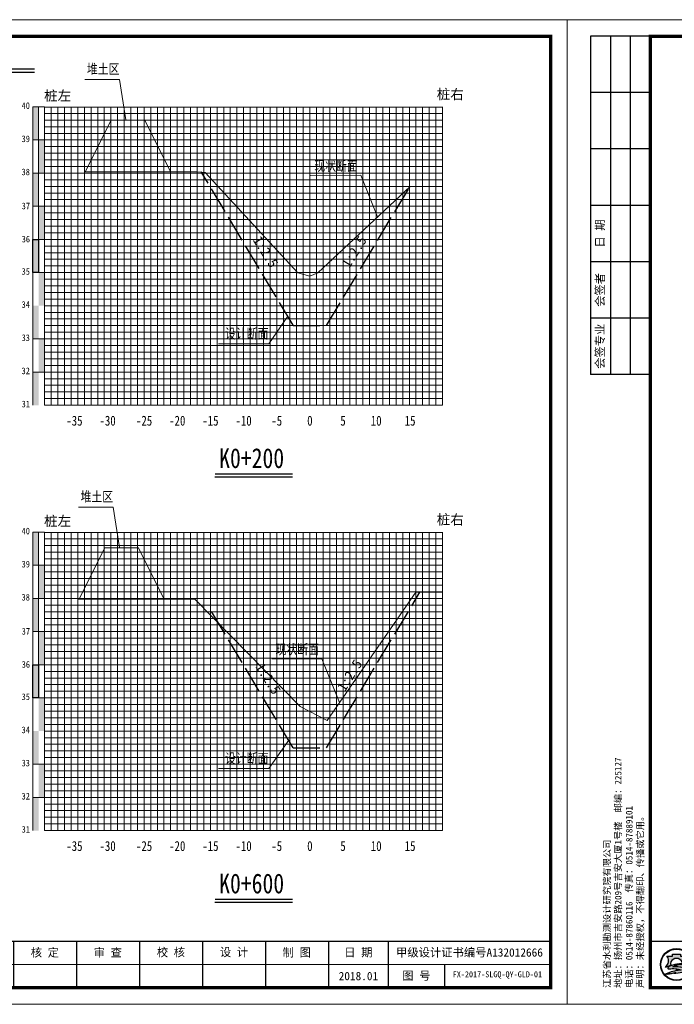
# Model space of a CAD drawing. Header units: millimetres. Extents: x -1851 to 142262423, y -629789 to 22327943.
# Tile 35 of 69: x 35816 to 36013, y 4811 to 5108. Entities that reach past the tile are written whole.
import ezdxf
from ezdxf.enums import TextEntityAlignment as Align

# ---------------------------------------------------------------- set-up
doc = ezdxf.new("R2010")
doc.units = ezdxf.units.MM
doc.linetypes.add('4415', pattern=[5, 4, -1])
for name, color, linetype, lineweight in [('0.13文字', 3, 'Continuous', 13), ('2', 61, 'Continuous', 30), ('3', 8, 'Continuous', 5), ('dmx', 7, 'Continuous', 15)]:
    doc.layers.add(name, color=color, linetype=linetype, lineweight=lineweight)
doc.layers.add('DIMTEX', color=7, linetype='Continuous')
doc.layers.add('断面', color=7, linetype='Continuous')
doc.styles.add('LYJFS', font='times.ttf', dxfattribs={"width": 0.7})
doc.styles.add('STYLE2', font='txt', dxfattribs={"width": 0.8})
doc.styles.add('仿宋', font='FangSong_GB2312.ttf')
doc.styles.add('仿宋体', font='FangSong_GB2312.ttf', dxfattribs={"width": 0.8})
doc.styles.add('宋体', font='txt', dxfattribs={"height": 3.5})
doc.styles.add('等线体', font='simhei.ttf')

# ---------------------------------------------------------------- blocks, each defined once
blk = doc.blocks.new('tk')
h = blk.add_hatch(color=152)
h.dxf.hatch_style = 1
h.paths.add_polyline_path([(6876.364125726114, 854.2295714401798, 1), (6866.686434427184, 854.2295714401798, 1)])
h.paths.add_polyline_path([(6876.201261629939, 854.2295714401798, 1), (6866.84929852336, 854.2295714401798, 1)], flags=16)
h = blk.add_hatch(color=152)
h.dxf.hatch_style = 1
edge = h.paths.add_edge_path()
edge.add_arc((6873.407199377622, 851.8047045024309), 1.461698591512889, 43.31770961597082, 70.37003522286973)
edge.add_arc((6872.0275850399, 847.9366998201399), 5.568375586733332, 70.37003522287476, 84.52854590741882)
edge.add_arc((6871.440752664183, 841.8102204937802), 11.72289597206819, 84.5285459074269, 95.17746754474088)
edge.add_arc((6871.582339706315, 852.1014277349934), 1.831337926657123, 111.7965680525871, 130.9174013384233, ccw=False)
edge.add_arc((6873.47809212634, 847.3608850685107), 6.936886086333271, 98.84274785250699, 111.79656805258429, ccw=False)
edge.add_arc((6874.544451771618, 840.506451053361), 13.873772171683, 95.21036804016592, 98.84274785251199, ccw=False)
edge.add_ellipse((6871.525280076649, 854.5219636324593), major_axis=(-1.773815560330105, 0), ratio=0.8776980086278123, start_angle=172.6538623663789, end_angle=176.9129867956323)
edge.add_arc((6873.117644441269, 844.1909795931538), 10.24870363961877, 88.99992913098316, 98.52267106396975)
edge.add_arc((6872.724314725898, 846.8157053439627), 7.594670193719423, 98.5226710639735, 116.8491039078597)
edge.add_arc((6869.849912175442, 852.4939579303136), 1.230336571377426, 116.8491039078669, 139.2900683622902)
edge.add_arc((6869.065436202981, 853.1689503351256), 0.1954369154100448, 139.2900683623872, 263.050638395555)
edge.add_arc((6869.248585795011, 854.6715617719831), 1.70916902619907, 263.0506383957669, 272.136251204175)
edge.add_arc((6870.416233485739, 823.3689317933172), 29.61523112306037, 88.46268833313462, 92.13625120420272, ccw=False)
edge.add_arc((6871.07395213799, 847.876297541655), 5.099041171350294, 68.07113774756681, 88.46268833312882, ccw=False)
edge.add_arc((6875.183614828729, 831.3122526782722), 21.4080615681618, 95.91294384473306, 98.79521578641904)
edge.add_arc((6873.816328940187, 840.1492628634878), 12.46590188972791, 98.79521578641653, 117.8496747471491)
edge.add_arc((6932.315236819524, 613.7362839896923), 245.9934265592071, 104.7703900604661, 105.15790668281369, ccw=False)
edge.add_line((6869.600177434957, 851.6009245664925), (6868.796656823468, 851.2750728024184))
edge.add_arc((6890.157828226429, 754.105500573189), 99.48982566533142, 100.90627282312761, 102.39834375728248, ccw=False)
edge.add_line((6871.334059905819, 851.7983414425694), (6870.72346251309, 851.6097564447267))
edge.add_arc((6868.414090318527, 880.2016823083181), 28.68503833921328, 274.6177604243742, 279.6944367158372)
edge.add_arc((6872.474319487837, 856.4344682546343), 4.573507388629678, 279.694436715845, 287.6119267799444)
edge.add_arc((6873.358587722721, 853.648913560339), 1.650966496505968, 287.6119267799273, 311.5140981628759)
edge.add_arc((6874.270477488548, 852.6187205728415), 0.2751610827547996, 311.5140981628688, 403.3177096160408)
edge = h.paths.add_edge_path()
edge.add_arc((6875.946394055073, 855.3665725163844), 2.066422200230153, 138.9741968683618, 204.1180883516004, ccw=False)
edge.add_line((6874.387456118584, 856.7229696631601), (6872.690352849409, 856.7229696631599))
edge.add_line((6872.69035284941, 856.7229696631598), (6872.69035284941, 857.3096342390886))
edge.add_line((6872.69035284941, 857.3096342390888), (6870.360207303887, 857.3096342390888))
edge.add_line((6870.360207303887, 857.3096342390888), (6870.360207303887, 856.7229696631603))
edge.add_line((6870.360207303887, 856.7229696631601), (6868.663104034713, 856.7229696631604))
edge.add_arc((6867.104166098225, 855.3665725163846), 2.066422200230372, -24.118088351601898, 41.0258031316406, ccw=False)
edge.add_arc((6865.567634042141, 856.05447875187), 3.749914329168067, 314.34412131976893, 335.8819116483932, ccw=False)
edge.add_arc((6867.522236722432, 856.4070458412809), 3.106664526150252, 282.3877277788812, 290.1465811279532)
edge.add_arc((6864.457993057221, 864.7594382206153), 12.00340818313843, 290.1465811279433, 296.6495194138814)
edge.add_ellipse((6871.525280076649, 854.5219636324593), major_axis=(-1.773815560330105, 0), ratio=0.8776980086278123, start_angle=176.9129867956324, end_angle=378.37473811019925, ccw=False)
edge.add_ellipse((6871.525280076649, 854.5219636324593), major_axis=(-1.773815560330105, 0), ratio=0.8776980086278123, start_angle=172.653862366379, end_angle=176.9129867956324, ccw=False)
edge.add_ellipse((6871.525280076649, 854.5219636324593), major_axis=(-1.773815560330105, 0), ratio=0.8776980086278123, start_angle=161.6252618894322, end_angle=172.653862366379, ccw=False)
edge.add_arc((6878.592567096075, 864.759438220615), 12.00340818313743, 243.3504805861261, 249.853418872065)
edge.add_arc((6875.528323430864, 856.4070458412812), 3.106664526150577, 249.8534188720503, 257.61227222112)
edge.add_arc((6877.482926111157, 856.05447875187), 3.74991432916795, 204.1180883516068, 225.6558786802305, ccw=False)
at = {"lineweight": 0}
for p, q in [((6838.597780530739, 842.2295714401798), (6838.597780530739, 1139.229571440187)), ((6838.597780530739, 1139.229571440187), (7258.597780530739, 1139.229571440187)), ((7258.597780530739, 1139.229571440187), (7258.597780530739, 842.2295714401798)), ((7253.597780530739, 854.2295714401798), (7046.597780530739, 854.2295714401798)), ((7258.597780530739, 842.2295714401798), (6838.597780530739, 842.2295714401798))]:
    blk.add_line(p, q, dxfattribs=at)
for p, q in [((6863.597780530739, 1134.229571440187), (6845.597780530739, 1134.229571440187)), ((6845.597780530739, 1134.229571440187), (6845.597780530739, 1032.229571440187)), ((6851.597780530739, 1134.229571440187), (6851.597780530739, 1032.229571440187)), ((6857.597780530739, 1134.229571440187), (6857.597780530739, 1032.229571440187)), ((6863.597780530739, 1117.229571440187), (6845.597780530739, 1117.229571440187)), ((6863.597780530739, 1100.229571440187), (6845.597780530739, 1100.229571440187)), ((6863.597780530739, 1083.229571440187), (6845.597780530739, 1083.229571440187)), ((6863.597780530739, 1066.229571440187), (6845.597780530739, 1066.229571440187)), ((6863.597780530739, 1049.229571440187), (6845.597780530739, 1049.229571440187)), ((6863.597780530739, 1032.229571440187), (6845.597780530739, 1032.229571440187)), ((6956.597780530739, 861.2295714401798), (6956.597780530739, 847.2295714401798)), ((6991.597780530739, 861.2295714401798), (6991.597780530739, 847.2295714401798)), ((7046.597780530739, 861.2295714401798), (7046.597780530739, 847.2295714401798)), ((7072.597780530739, 861.2295714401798), (7072.597780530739, 847.2295714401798)), ((7091.597780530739, 861.2295714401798), (7091.597780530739, 847.2295714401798)), ((7110.597780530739, 861.2295714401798), (7110.597780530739, 847.2295714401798)), ((7129.597780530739, 861.2295714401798), (7129.597780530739, 847.2295714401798)), ((7148.597780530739, 861.2295714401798), (7148.597780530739, 847.2295714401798)), ((7167.597780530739, 861.2295714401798), (7167.597780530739, 847.2295714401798)), ((7186.597780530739, 861.2295714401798), (7186.597780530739, 847.2295714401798)), ((7204.597780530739, 861.2295714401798), (7204.597780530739, 847.2295714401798)), ((7221.597780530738, 854.2295714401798), (7221.597780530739, 847.2295714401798))]:
    blk.add_line(p, q)
at = {"lineweight": 0, "const_width": 1}
blk.add_lwpolyline([(6863.597780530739, 1134.229571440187), (7253.597780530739, 1134.229571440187), (7253.597780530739, 847.2295714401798), (6863.597780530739, 847.2295714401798)], close=True, dxfattribs=at)
at = {"lineweight": 0, "const_width": 0.4}
blk.add_lwpolyline([(7253.597780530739, 861.2295714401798), (6863.597780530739, 861.2295714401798)], dxfattribs=at)
at = {"color": 152}
for points in [[(6869.8419023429, 854.0311891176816, -0.02838203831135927), (6868.592243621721, 853.4904639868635, -0.03386732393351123), (6868.188697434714, 853.3727099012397, 0.09425397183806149), (6868.990200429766, 854.5221939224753, 0.2921547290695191), (6868.663104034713, 856.7229696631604), (6870.360207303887, 856.7229696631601), (6870.360207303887, 857.3096342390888), (6872.69035284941, 857.3096342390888), (6872.69035284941, 856.7229696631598), (6874.387456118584, 856.7229696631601, 0.29215472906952), (6874.06035972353, 854.5221939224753, 0.09425397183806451), (6874.861862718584, 853.3727099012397, -0.03386732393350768), (6874.458316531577, 853.4904639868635, -0.02838203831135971), (6873.208657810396, 854.0311891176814)], [(6873.296521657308, 854.4381220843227, 0.04157472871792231), (6871.598778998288, 854.3265098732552, 0.08013502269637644), (6869.294240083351, 853.5916630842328, 0.09823132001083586), (6868.917290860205, 853.2964201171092, 0.599439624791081), (6869.041789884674, 852.9749492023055, 0.03966424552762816), (6869.312296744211, 852.9635806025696, -0.01603031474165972), (6871.210748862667, 852.9735033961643, -0.08921046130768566), (6872.978215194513, 852.6064141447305, 0.01257694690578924), (6871.910251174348, 852.4685801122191, 0.08333285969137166), (6867.992840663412, 851.171317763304, -0.001690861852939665), (6869.600177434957, 851.6009245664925), (6868.796656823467, 851.275072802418, -0.006510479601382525), (6871.334059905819, 851.7983414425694), (6870.72346251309, 851.6097564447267, 0.02215480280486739), (6873.244469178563, 851.9262713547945, 0.03456031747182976), (6873.858117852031, 852.0753316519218, 0.1046726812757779), (6874.452855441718, 852.4126819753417, 0.4234638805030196), (6874.470673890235, 852.8074929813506, 0.1185893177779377), (6873.898248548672, 853.1814519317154, 0.06185687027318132), (6872.558528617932, 853.479704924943, 0.04649815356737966), (6870.382867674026, 853.4852866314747, -0.08362449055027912), (6870.902341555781, 853.8018397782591, -0.05658197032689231), (6872.411732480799, 854.2153190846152, -0.01585057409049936), (6873.284535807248, 854.3228965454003)]]:
    blk.add_lwpolyline(points, format="xyb", dxfattribs=at)
for radius in [4.838845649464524, 4.675981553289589]:
    blk.add_circle((6871.525280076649, 854.2295714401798), radius, dxfattribs=at)
blk.add_arc((6873.478092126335, 847.3608850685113), 6.936886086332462, 98.84274785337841, 111.7965680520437, dxfattribs=at)
for start_param, end_param in [(2.820892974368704, 6.603884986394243), (3.013378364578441, 3.087714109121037)]:
    blk.add_ellipse((6871.525280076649, 854.5219636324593), major_axis=(-1.773815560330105, 0), ratio=0.8776980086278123, start_param=start_param, end_param=end_param, dxfattribs=at)
at = {"style": '宋体'}
for s, height, width, p in [('江苏省水利勘测设计研究院有限公司', 3.75, 0.9, (6915.725099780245, 855.9804173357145)), ('丰县四联河灌区节水配套改造项目', 1.8, 0.75, (6974.43168055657, 855.1042281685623)), ('Jiangsu Surveying and Design Institute of Water Resources Co., Ltd.', 2, 0.8, (6915.552971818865, 851.2429752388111))]:
    blk.add_text(s, height=height, dxfattribs=dict(at, width=width)).set_placement(p, align=Align.MIDDLE)
at = {"style": 'LYJFS'}
for s, p in [('（阶段）', (7055.431710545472, 857.7295714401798)), ('（专业）', (7055.431710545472, 850.7295714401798))]:
    blk.add_text(s, height=2.5, dxfattribs=at).set_placement(p, align=Align.MIDDLE_CENTER)
at = {"style": '仿宋'}
blk.add_text('2018.01', height=2.5, dxfattribs=at).set_placement((7195.597780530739, 850.7295714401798), align=Align.MIDDLE)
at = {"rotation": 90}
for s, insert, char_height, attachment_point, style in [('日 期', (6848.597780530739, 1074.729571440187), 2.5, 5, '宋体'), ('会签者', (6848.597780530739, 1057.729571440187), 2.5, 5, '宋体'), ('会签专业', (6848.597780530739, 1040.729571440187), 2.5, 5, '宋体'), ('江苏省水利勘测设计研究院有限公司\\P地址：扬州市吉安路209号吉安大厦1号楼  邮编：225127\\P电话：0514-87860116  传真：0514-87889101\\P声明：未经授权，不得翻印、传播或它用。', (6861.892912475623, 847.1478961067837), 2, 7, '仿宋')]:
    blk.add_mtext(s, dxfattribs=dict(at, insert=insert, char_height=char_height, attachment_point=attachment_point, style=style))
at = {"char_height": 2.5, "attachment_point": 5, "style": '宋体'}
for s, insert in [('设计', (7065.999934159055, 857.7295714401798)), ('批 准', (7082.097780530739, 857.7295714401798)), ('核 定', (7101.035280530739, 857.701793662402)), ('审 查', (7120.028336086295, 857.702857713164)), ('校 核', (7139.063058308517, 857.7728530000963)), ('设 计', (7158.070002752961, 857.8229020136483)), ('制 图', (7177.014447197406, 857.7074956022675)), ('日 期', (7195.597780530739, 857.7295714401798)), ('甲级设计证书编号A132012666', (7229.097780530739, 857.7295714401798)), ('部分', (7065.999934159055, 850.7295714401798)), ('图 号', (7213.097780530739, 850.7295714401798))]:
    blk.add_mtext(s, dxfattribs=dict(at, insert=insert))

msp = doc.modelspace()

# ---------------------------------------------------------------- hatches: boundary and pattern name
at = {"linetype": 'Continuous'}
for points in [[(35819.65106367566, 5081.316353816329), (35821.4510636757, 5081.316353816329), (35821.4510636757, 5071.316353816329), (35819.65106367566, 5071.316353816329)], [(35821.4510636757, 5071.316353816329), (35823.25106367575, 5071.316353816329), (35823.25106367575, 5061.316353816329), (35821.4510636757, 5061.316353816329)], [(35819.65106367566, 5061.316353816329), (35821.4510636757, 5061.316353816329), (35821.4510636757, 5051.316353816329), (35819.65106367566, 5051.316353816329)], [(35821.4510636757, 5051.316353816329), (35823.25106367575, 5051.316353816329), (35823.25106367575, 5041.316353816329), (35821.4510636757, 5041.316353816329)], [(35819.65106367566, 5041.316353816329), (35821.4510636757, 5041.316353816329), (35821.4510636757, 5031.316353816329), (35819.65106367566, 5031.316353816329)], [(35821.4510636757, 5031.316353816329), (35823.25106367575, 5031.316353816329), (35823.25106367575, 5021.316353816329), (35821.4510636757, 5021.316353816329)], [(35819.65106367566, 5021.316353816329), (35821.4510636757, 5021.316353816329), (35821.4510636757, 5011.316353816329), (35819.65106367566, 5011.316353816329)], [(35821.45742443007, 5011.34107896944), (35823.25742443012, 5011.34107896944), (35823.25742443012, 5001.34107896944), (35821.45742443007, 5001.34107896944)], [(35819.65106367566, 5001.31228956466), (35821.4510636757, 5001.31228956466), (35821.4510636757, 4991.31228956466), (35819.65106367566, 4991.31228956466)], [(35819.65106367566, 4953.016859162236), (35821.4510636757, 4953.016859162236), (35821.4510636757, 4943.016859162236), (35819.65106367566, 4943.016859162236)], [(35821.4510636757, 4943.016859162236), (35823.25106367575, 4943.016859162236), (35823.25106367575, 4933.016859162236), (35821.4510636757, 4933.016859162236)], [(35819.65106367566, 4933.016859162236), (35821.4510636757, 4933.016859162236), (35821.4510636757, 4923.016859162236), (35819.65106367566, 4923.016859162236)], [(35821.4510636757, 4923.016859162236), (35823.25106367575, 4923.016859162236), (35823.25106367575, 4913.016859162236), (35821.4510636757, 4913.016859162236)], [(35819.65106367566, 4913.016859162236), (35821.4510636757, 4913.016859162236), (35821.4510636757, 4903.016859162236), (35819.65106367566, 4903.016859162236)], [(35821.4510636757, 4903.016859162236), (35823.25106367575, 4903.016859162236), (35823.25106367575, 4893.016859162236), (35821.4510636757, 4893.016859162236)], [(35819.65106367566, 4893.016859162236), (35821.4510636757, 4893.016859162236), (35821.4510636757, 4883.016859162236), (35819.65106367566, 4883.016859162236)], [(35821.45742443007, 4883.041584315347), (35823.25742443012, 4883.041584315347), (35823.25742443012, 4873.041584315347), (35821.45742443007, 4873.041584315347)], [(35819.65106367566, 4873.012794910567), (35821.4510636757, 4873.012794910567), (35821.4510636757, 4863.012794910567), (35819.65106367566, 4863.012794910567)]]:
    msp.add_hatch(color=7, dxfattribs=at).paths.add_polyline_path(points)

# ---------------------------------------------------------------- linework, layer by layer
at = {"color": 1, "linetype": '4415', "lineweight": 30, "ltscale": 2}
for p, q in [((35898.25106367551, 5015.407692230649), (35870.45148149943, 5061.740329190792)), ((35908.25106367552, 5015.316353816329), (35933.45061454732, 5057.315605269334)), ((35898.25106367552, 5015.316353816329), (35908.25106367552, 5015.316353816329)), ((35908.25106367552, 4887.946464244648), (35936.44927905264, 4934.943489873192)), ((35898.25106367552, 4887.946464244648), (35873.50722847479, 4929.186189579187)), ((35898.25106367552, 4887.946464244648), (35908.25106367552, 4887.946464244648))]:
    msp.add_line(p, q, dxfattribs=at)
at = {"linetype": 'Continuous', "lineweight": 20, "flags": 128}
for points in [[(35847.75675705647, 5077.382757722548), (35845.84862850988, 5089.587577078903), (35835.38899891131, 5089.516148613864)], [(35923.63751327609, 5048.126028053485), (35918.59796335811, 5060.653578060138), (35903.44657367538, 5060.627265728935)], [(35896.60142574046, 5018.157088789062), (35890.85227933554, 5009.847286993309), (35875.70088965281, 5009.820974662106)], [(35845.85137832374, 4948.396675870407), (35843.94324977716, 4960.601495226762), (35833.48362017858, 4960.530066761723)], [(35912.21246153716, 4901.618134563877), (35906.8979633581, 4914.829163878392), (35891.74657367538, 4914.802851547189)], [(35896.85526291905, 4890.272798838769), (35890.85227933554, 4881.708340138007), (35875.70088965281, 4881.682027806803)]]:
    msp.add_lwpolyline(points, dxfattribs=at)
at = {"linetype": 'Continuous', "flags": 128}
for points in [[(35819.65106367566, 5041.316353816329), (35821.4510636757, 5041.316353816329), (35821.4510636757, 5031.316353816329), (35819.65106367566, 5031.316353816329)], [(35819.65106367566, 4913.016859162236), (35821.4510636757, 4913.016859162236), (35821.4510636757, 4903.016859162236), (35819.65106367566, 4903.016859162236)]]:
    msp.add_lwpolyline(points, close=True, dxfattribs=at)
at = {"layer": '2', "color": 7, "lineweight": 15}
for points in [[(35823.25106367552, 5081.250253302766), (35943.25106367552, 5081.250253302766)], [(35833.25106367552, 5081.316353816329), (35833.25106367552, 4991.316353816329)], [(35843.25106367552, 5081.316353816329), (35843.25106367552, 4991.316353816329)], [(35853.25106367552, 5081.316353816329), (35853.25106367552, 4991.316353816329)], [(35863.25106367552, 5081.316353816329), (35863.25106367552, 4991.316353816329)], [(35873.25106367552, 5081.316353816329), (35873.25106367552, 4991.316353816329)], [(35883.25106367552, 5081.316353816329), (35883.25106367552, 4991.316353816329)], [(35893.25106367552, 5081.316353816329), (35893.25106367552, 4991.316353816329)], [(35913.25106367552, 5081.316353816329), (35913.25106367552, 4991.316353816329)], [(35923.25106367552, 5081.316353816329), (35923.25106367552, 4991.316353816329)], [(35933.25106367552, 5081.316353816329), (35933.25106367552, 4991.316353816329)], [(35943.25106367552, 5081.316353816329), (35943.25106367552, 4991.316353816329)], [(35823.25106367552, 5071.316353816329), (35943.25106367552, 5071.316353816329)], [(35823.25106367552, 5061.316353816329), (35943.25106367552, 5061.316353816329)], [(35823.25106367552, 5051.316353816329), (35943.25106367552, 5051.316353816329)], [(35823.25106367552, 5041.316353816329), (35943.25106367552, 5041.316353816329)], [(35823.25106367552, 5021.316353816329), (35943.25106367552, 5021.316353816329)], [(35823.25106367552, 4991.316353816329), (35943.25106367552, 4991.316353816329)], [(35823.25106367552, 4952.950758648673), (35943.25106367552, 4952.950758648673)], [(35833.25106367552, 4953.016859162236), (35833.25106367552, 4863.016859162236)], [(35843.25106367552, 4953.016859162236), (35843.25106367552, 4863.016859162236)], [(35853.25106367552, 4953.016859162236), (35853.25106367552, 4863.016859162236)], [(35863.25106367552, 4953.016859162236), (35863.25106367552, 4863.016859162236)], [(35873.25106367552, 4953.016859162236), (35873.25106367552, 4863.016859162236)], [(35883.25106367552, 4953.016859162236), (35883.25106367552, 4863.016859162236)], [(35893.25106367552, 4953.016859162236), (35893.25106367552, 4863.016859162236)], [(35913.25106367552, 4953.016859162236), (35913.25106367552, 4863.016859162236)], [(35923.25106367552, 4953.016859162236), (35923.25106367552, 4863.016859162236)], [(35933.25106367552, 4953.016859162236), (35933.25106367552, 4863.016859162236)], [(35943.25106367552, 4953.016859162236), (35943.25106367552, 4863.016859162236)], [(35823.25106367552, 4943.016859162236), (35943.25106367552, 4943.016859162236)], [(35823.25106367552, 4933.016859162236), (35943.25106367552, 4933.016859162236)], [(35823.25106367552, 4923.016859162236), (35943.25106367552, 4923.016859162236)], [(35823.25106367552, 4913.016859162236), (35943.25106367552, 4913.016859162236)], [(35823.25106367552, 4893.016859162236), (35943.25106367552, 4893.016859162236)], [(35823.25106367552, 4863.016859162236), (35943.25106367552, 4863.016859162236)]]:
    msp.add_lwpolyline(points, dxfattribs=at)
at = {"layer": '2', "color": 3, "lineweight": 15}
for points in [[(35903.25106367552, 5081.316353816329), (35903.25106367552, 4991.316353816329)], [(35903.25106367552, 4953.016859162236), (35903.25106367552, 4863.016859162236)]]:
    msp.add_lwpolyline(points, dxfattribs=at)
at = {"layer": '2', "color": 7, "lineweight": 15, "flags": 128}
for points in [[(35823.25106367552, 5031.316353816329), (35943.25106367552, 5031.316353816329)], [(35823.25106367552, 4903.016859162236), (35943.25106367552, 4903.016859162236)]]:
    msp.add_lwpolyline(points, dxfattribs=at)
at = {"layer": '2', "color": 0, "lineweight": 15}
for points in [[(35823.25106367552, 5011.316353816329), (35943.25106367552, 5011.316353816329)], [(35823.25106367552, 5001.316353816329), (35943.25106367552, 5001.316353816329)], [(35823.25106367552, 4883.016859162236), (35943.25106367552, 4883.016859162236)], [(35823.25106367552, 4873.016859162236), (35943.25106367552, 4873.016859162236)]]:
    msp.add_lwpolyline(points, dxfattribs=at)
at = {"layer": '3', "lineweight": 5}
for points in [[(35823.25106367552, 5079.316353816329), (35943.25106367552, 5079.316353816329)], [(35825.25106367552, 5081.316353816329), (35825.25106367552, 4991.316353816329)], [(35827.25106367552, 5081.316353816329), (35827.25106367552, 4991.316353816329)], [(35829.25106367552, 5081.316353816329), (35829.25106367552, 4991.316353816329)], [(35831.25106367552, 5081.316353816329), (35831.25106367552, 4991.316353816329)], [(35835.25106367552, 5081.316353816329), (35835.25106367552, 4991.316353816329)], [(35837.25106367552, 5081.316353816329), (35837.25106367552, 4991.316353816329)], [(35839.25106367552, 5081.316353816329), (35839.25106367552, 4991.316353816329)], [(35841.25106367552, 5081.316353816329), (35841.25106367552, 4991.316353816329)], [(35845.25106367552, 5081.316353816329), (35845.25106367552, 4991.316353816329)], [(35847.25106367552, 5081.316353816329), (35847.25106367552, 4991.316353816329)], [(35849.25106367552, 5081.316353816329), (35849.25106367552, 4991.316353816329)], [(35851.25106367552, 5081.316353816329), (35851.25106367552, 4991.316353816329)], [(35855.25106367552, 5081.316353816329), (35855.25106367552, 4991.316353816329)], [(35857.25106367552, 5081.316353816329), (35857.25106367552, 4991.316353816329)], [(35859.25106367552, 5081.316353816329), (35859.25106367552, 4991.316353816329)], [(35861.25106367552, 5081.316353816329), (35861.25106367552, 4991.316353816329)], [(35865.25106367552, 5081.316353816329), (35865.25106367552, 4991.316353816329)], [(35867.25106367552, 5081.316353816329), (35867.25106367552, 4991.316353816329)], [(35869.25106367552, 5081.316353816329), (35869.25106367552, 4991.316353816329)], [(35871.25106367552, 5081.316353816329), (35871.25106367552, 4991.316353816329)], [(35875.25106367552, 5081.316353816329), (35875.25106367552, 4991.316353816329)], [(35877.25106367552, 5081.316353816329), (35877.25106367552, 4991.316353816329)], [(35879.25106367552, 5081.316353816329), (35879.25106367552, 4991.316353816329)], [(35881.25106367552, 5081.316353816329), (35881.25106367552, 4991.316353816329)], [(35885.25106367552, 5081.316353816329), (35885.25106367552, 4991.316353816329)], [(35887.25106367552, 5081.316353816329), (35887.25106367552, 4991.316353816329)], [(35889.25106367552, 5081.316353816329), (35889.25106367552, 4991.316353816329)], [(35891.25106367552, 5081.316353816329), (35891.25106367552, 4991.316353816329)], [(35895.25106367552, 5081.316353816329), (35895.25106367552, 4991.316353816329)], [(35897.25106367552, 5081.316353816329), (35897.25106367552, 4991.316353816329)], [(35899.25106367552, 5081.316353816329), (35899.25106367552, 4991.316353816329)], [(35901.25106367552, 5081.316353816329), (35901.25106367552, 4991.316353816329)], [(35905.25106367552, 5081.316353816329), (35905.25106367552, 4991.316353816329)], [(35907.25106367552, 5081.316353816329), (35907.25106367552, 4991.316353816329)], [(35909.25106367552, 5081.316353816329), (35909.25106367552, 4991.316353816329)], [(35911.25106367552, 5081.316353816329), (35911.25106367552, 4991.316353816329)], [(35915.25106367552, 5081.316353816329), (35915.25106367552, 4991.316353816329)], [(35917.25106367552, 5081.316353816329), (35917.25106367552, 4991.316353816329)], [(35919.25106367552, 5081.316353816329), (35919.25106367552, 4991.316353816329)], [(35921.25106367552, 5081.316353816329), (35921.25106367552, 4991.316353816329)], [(35925.25106367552, 5081.316353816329), (35925.25106367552, 4991.316353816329)], [(35927.25106367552, 5081.316353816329), (35927.25106367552, 4991.316353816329)], [(35929.25106367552, 5081.316353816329), (35929.25106367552, 4991.316353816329)], [(35931.25106367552, 5081.316353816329), (35931.25106367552, 4991.316353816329)], [(35935.25106367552, 5081.316353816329), (35935.25106367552, 4991.316353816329)], [(35937.25106367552, 5081.316353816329), (35937.25106367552, 4991.316353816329)], [(35939.25106367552, 5081.316353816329), (35939.25106367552, 4991.316353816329)], [(35941.25106367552, 5081.316353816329), (35941.25106367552, 4991.316353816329)], [(35823.25106367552, 5077.316353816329), (35943.25106367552, 5077.316353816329)], [(35823.25106367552, 5075.316353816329), (35943.25106367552, 5075.316353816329)], [(35823.25106367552, 5073.316353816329), (35943.25106367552, 5073.316353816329)], [(35823.25106367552, 5069.316353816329), (35943.25106367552, 5069.316353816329)], [(35823.25106367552, 5067.316353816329), (35943.25106367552, 5067.316353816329)], [(35823.25106367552, 5065.316353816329), (35943.25106367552, 5065.316353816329)], [(35823.25106367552, 5063.316353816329), (35943.25106367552, 5063.316353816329)], [(35823.25106367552, 5059.316353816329), (35943.25106367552, 5059.316353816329)], [(35823.25106367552, 5057.316353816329), (35943.25106367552, 5057.316353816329)], [(35823.25106367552, 5055.316353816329), (35943.25106367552, 5055.316353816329)], [(35823.25106367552, 5053.316353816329), (35943.25106367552, 5053.316353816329)], [(35823.25106367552, 5049.316353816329), (35943.25106367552, 5049.316353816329)], [(35823.25106367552, 5047.316353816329), (35943.25106367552, 5047.316353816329)], [(35823.25106367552, 5045.316353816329), (35943.25106367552, 5045.316353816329)], [(35823.25106367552, 5043.316353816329), (35943.25106367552, 5043.316353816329)], [(35823.25106367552, 5039.316353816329), (35943.25106367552, 5039.316353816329)], [(35823.25106367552, 5037.316353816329), (35943.25106367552, 5037.316353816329)], [(35823.25106367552, 5035.316353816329), (35943.25106367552, 5035.316353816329)], [(35823.25106367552, 5033.316353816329), (35943.25106367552, 5033.316353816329)], [(35823.25106367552, 5029.316353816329), (35943.25106367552, 5029.316353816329)], [(35823.25106367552, 5027.316353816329), (35943.25106367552, 5027.316353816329)], [(35823.25106367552, 5025.316353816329), (35943.25106367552, 5025.316353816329)], [(35823.25106367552, 5023.316353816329), (35943.25106367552, 5023.316353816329)], [(35823.25106367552, 5019.316353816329), (35943.25106367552, 5019.316353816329)], [(35823.25106367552, 5017.316353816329), (35943.25106367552, 5017.316353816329)], [(35823.25106367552, 5015.316353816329), (35943.25106367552, 5015.316353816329)], [(35823.25106367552, 5013.316353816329), (35943.25106367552, 5013.316353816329)], [(35823.25106367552, 5009.316353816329), (35943.25106367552, 5009.316353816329)], [(35823.25106367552, 5007.316353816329), (35943.25106367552, 5007.316353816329)], [(35823.25106367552, 5005.316353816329), (35943.25106367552, 5005.316353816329)], [(35823.25106367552, 5003.316353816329), (35943.25106367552, 5003.316353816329)], [(35823.25106367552, 4999.316353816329), (35943.25106367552, 4999.316353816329)], [(35823.25106367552, 4997.316353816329), (35943.25106367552, 4997.316353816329)], [(35823.25106367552, 4995.316353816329), (35943.25106367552, 4995.316353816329)], [(35823.25106367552, 4993.316353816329), (35943.25106367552, 4993.316353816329)], [(35823.25106367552, 4951.016859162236), (35943.25106367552, 4951.016859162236)], [(35825.25106367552, 4953.016859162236), (35825.25106367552, 4863.016859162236)], [(35827.25106367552, 4953.016859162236), (35827.25106367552, 4863.016859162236)], [(35829.25106367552, 4953.016859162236), (35829.25106367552, 4863.016859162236)], [(35831.25106367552, 4953.016859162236), (35831.25106367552, 4863.016859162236)], [(35835.25106367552, 4953.016859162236), (35835.25106367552, 4863.016859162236)], [(35837.25106367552, 4953.016859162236), (35837.25106367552, 4863.016859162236)], [(35839.25106367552, 4953.016859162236), (35839.25106367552, 4863.016859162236)], [(35841.25106367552, 4953.016859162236), (35841.25106367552, 4863.016859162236)], [(35845.25106367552, 4953.016859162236), (35845.25106367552, 4863.016859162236)], [(35847.25106367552, 4953.016859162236), (35847.25106367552, 4863.016859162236)], [(35849.25106367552, 4953.016859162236), (35849.25106367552, 4863.016859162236)], [(35851.25106367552, 4953.016859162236), (35851.25106367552, 4863.016859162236)], [(35855.25106367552, 4953.016859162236), (35855.25106367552, 4863.016859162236)], [(35857.25106367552, 4953.016859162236), (35857.25106367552, 4863.016859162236)], [(35859.25106367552, 4953.016859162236), (35859.25106367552, 4863.016859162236)], [(35861.25106367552, 4953.016859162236), (35861.25106367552, 4863.016859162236)], [(35865.25106367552, 4953.016859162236), (35865.25106367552, 4863.016859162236)], [(35867.25106367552, 4953.016859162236), (35867.25106367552, 4863.016859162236)], [(35869.25106367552, 4953.016859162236), (35869.25106367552, 4863.016859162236)], [(35871.25106367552, 4953.016859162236), (35871.25106367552, 4863.016859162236)], [(35875.25106367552, 4953.016859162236), (35875.25106367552, 4863.016859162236)], [(35877.25106367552, 4953.016859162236), (35877.25106367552, 4863.016859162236)], [(35879.25106367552, 4953.016859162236), (35879.25106367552, 4863.016859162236)], [(35881.25106367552, 4953.016859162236), (35881.25106367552, 4863.016859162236)], [(35885.25106367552, 4953.016859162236), (35885.25106367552, 4863.016859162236)], [(35887.25106367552, 4953.016859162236), (35887.25106367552, 4863.016859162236)], [(35889.25106367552, 4953.016859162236), (35889.25106367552, 4863.016859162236)], [(35891.25106367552, 4953.016859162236), (35891.25106367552, 4863.016859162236)], [(35895.25106367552, 4953.016859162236), (35895.25106367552, 4863.016859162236)], [(35897.25106367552, 4953.016859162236), (35897.25106367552, 4863.016859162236)], [(35899.25106367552, 4953.016859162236), (35899.25106367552, 4863.016859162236)], [(35901.25106367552, 4953.016859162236), (35901.25106367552, 4863.016859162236)], [(35905.25106367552, 4953.016859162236), (35905.25106367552, 4863.016859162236)], [(35907.25106367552, 4953.016859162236), (35907.25106367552, 4863.016859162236)], [(35909.25106367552, 4953.016859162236), (35909.25106367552, 4863.016859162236)], [(35911.25106367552, 4953.016859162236), (35911.25106367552, 4863.016859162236)], [(35915.25106367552, 4953.016859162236), (35915.25106367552, 4863.016859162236)], [(35917.25106367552, 4953.016859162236), (35917.25106367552, 4863.016859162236)], [(35919.25106367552, 4953.016859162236), (35919.25106367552, 4863.016859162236)], [(35921.25106367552, 4953.016859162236), (35921.25106367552, 4863.016859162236)], [(35925.25106367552, 4953.016859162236), (35925.25106367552, 4863.016859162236)], [(35927.25106367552, 4953.016859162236), (35927.25106367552, 4863.016859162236)], [(35929.25106367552, 4953.016859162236), (35929.25106367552, 4863.016859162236)], [(35931.25106367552, 4953.016859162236), (35931.25106367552, 4863.016859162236)], [(35935.25106367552, 4953.016859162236), (35935.25106367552, 4863.016859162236)], [(35937.25106367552, 4953.016859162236), (35937.25106367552, 4863.016859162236)], [(35939.25106367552, 4953.016859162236), (35939.25106367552, 4863.016859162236)], [(35941.25106367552, 4953.016859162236), (35941.25106367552, 4863.016859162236)], [(35823.25106367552, 4949.016859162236), (35943.25106367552, 4949.016859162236)], [(35823.25106367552, 4947.016859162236), (35943.25106367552, 4947.016859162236)], [(35823.25106367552, 4945.016859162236), (35943.25106367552, 4945.016859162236)], [(35823.25106367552, 4941.016859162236), (35943.25106367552, 4941.016859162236)], [(35823.25106367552, 4939.016859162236), (35943.25106367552, 4939.016859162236)], [(35823.25106367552, 4937.016859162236), (35943.25106367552, 4937.016859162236)], [(35823.25106367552, 4935.016859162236), (35943.25106367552, 4935.016859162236)], [(35823.25106367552, 4931.016859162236), (35943.25106367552, 4931.016859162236)], [(35823.25106367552, 4929.016859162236), (35943.25106367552, 4929.016859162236)], [(35823.25106367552, 4927.016859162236), (35943.25106367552, 4927.016859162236)], [(35823.25106367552, 4925.016859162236), (35943.25106367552, 4925.016859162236)], [(35823.25106367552, 4921.016859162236), (35943.25106367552, 4921.016859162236)], [(35823.25106367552, 4919.016859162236), (35943.25106367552, 4919.016859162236)], [(35823.25106367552, 4917.016859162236), (35943.25106367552, 4917.016859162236)], [(35823.25106367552, 4915.016859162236), (35943.25106367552, 4915.016859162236)], [(35823.25106367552, 4911.016859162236), (35943.25106367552, 4911.016859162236)], [(35823.25106367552, 4909.016859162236), (35943.25106367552, 4909.016859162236)], [(35823.25106367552, 4907.016859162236), (35943.25106367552, 4907.016859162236)], [(35823.25106367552, 4905.016859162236), (35943.25106367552, 4905.016859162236)], [(35823.25106367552, 4901.016859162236), (35943.25106367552, 4901.016859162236)], [(35823.25106367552, 4899.016859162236), (35943.25106367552, 4899.016859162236)], [(35823.25106367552, 4897.016859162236), (35943.25106367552, 4897.016859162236)], [(35823.25106367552, 4895.016859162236), (35943.25106367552, 4895.016859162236)], [(35823.25106367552, 4891.016859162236), (35943.25106367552, 4891.016859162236)], [(35823.25106367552, 4889.016859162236), (35943.25106367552, 4889.016859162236)], [(35823.25106367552, 4887.016859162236), (35943.25106367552, 4887.016859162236)], [(35823.25106367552, 4885.016859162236), (35943.25106367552, 4885.016859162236)], [(35823.25106367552, 4881.016859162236), (35943.25106367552, 4881.016859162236)], [(35823.25106367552, 4879.016859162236), (35943.25106367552, 4879.016859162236)], [(35823.25106367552, 4877.016859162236), (35943.25106367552, 4877.016859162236)], [(35823.25106367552, 4875.016859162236), (35943.25106367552, 4875.016859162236)], [(35823.25106367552, 4871.016859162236), (35943.25106367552, 4871.016859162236)], [(35823.25106367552, 4869.016859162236), (35943.25106367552, 4869.016859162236)], [(35823.25106367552, 4867.016859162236), (35943.25106367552, 4867.016859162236)], [(35823.25106367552, 4865.016859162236), (35943.25106367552, 4865.016859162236)]]:
    msp.add_lwpolyline(points, dxfattribs=at)
at = {"layer": '3', "color": 0, "lineweight": 5}
for points in [[(35819.65106367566, 5011.316353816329), (35943.25106367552, 5011.316353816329)], [(35819.65106367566, 5001.316353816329), (35943.25106367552, 5001.316353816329)], [(35819.65106367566, 4883.016859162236), (35943.25106367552, 4883.016859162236)], [(35819.65106367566, 4873.016859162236), (35943.25106367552, 4873.016859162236)]]:
    msp.add_lwpolyline(points, dxfattribs=at)
at = {"layer": 'DIMTEX', "color": 0, "linetype": 'Continuous'}
for p, q in [((35748.90570357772, 5091.801583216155), (35820.19381431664, 5091.801583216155)), ((35748.92619536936, 5092.763977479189), (35820.19381431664, 5092.763977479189)), ((35874.63129989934, 4969.661629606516), (35897.97638517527, 4969.661629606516)), ((35874.65179169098, 4970.624023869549), (35897.97638517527, 4970.624023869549)), ((35874.63129989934, 4841.362134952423), (35897.97638517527, 4841.362134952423)), ((35874.65179169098, 4842.324529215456), (35897.97638517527, 4842.324529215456))]:
    msp.add_line(p, q, dxfattribs=at)
at = {"layer": 'dmx', "linetype": 'Continuous', "lineweight": 15}
for p, q in [((35843.27874902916, 5077.303259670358), (35835.49728378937, 5061.740329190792)), ((35843.27874902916, 5077.303259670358), (35853.46959843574, 5077.303259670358)), ((35853.46959843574, 5077.303259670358), (35861.25106367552, 5061.740329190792)), ((35835.49728378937, 5061.740329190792), (35869.25106367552, 5061.740329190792)), ((35841.37337029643, 4948.317177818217), (35833.59190505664, 4932.754247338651)), ((35841.37337029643, 4948.317177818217), (35851.56421970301, 4948.317177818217)), ((35851.56421970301, 4948.317177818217), (35859.34568494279, 4932.754247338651)), ((35833.59190505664, 4932.754247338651), (35868.58309472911, 4932.827616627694))]:
    msp.add_line(p, q, dxfattribs=at)
at = {"layer": 'dmx', "linetype": 'Continuous', "lineweight": 15, "flags": 128}
for points in [[(35869.25106367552, 5061.740329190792), (35871.66360223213, 5061.528341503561)], [(35871.66360223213, 5061.528341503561), (35871.66360223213, 5061.528341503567), (35899.65106367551, 5031.282436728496), (35903.25106367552, 5030.243919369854), (35905.65106367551, 5031.282436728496), (35933.45061454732, 5057.315605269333)], [(35933.45061454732, 5057.315605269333), (35943.25106367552, 5057.363412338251)], [(35868.58309472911, 4932.827616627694), (35900.35838813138, 4900.456954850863), (35908.43858509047, 4896.159219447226), (35935.25106367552, 4934.943489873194)], [(35935.25106367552, 4934.943489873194), (35943.25106367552, 4934.943489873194)]]:
    msp.add_lwpolyline(points, dxfattribs=at)
at = {"layer": '断面', "color": 3, "lineweight": 15}
for points in [[(35823.25106367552, 5081.316353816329), (35819.65106367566, 5081.316353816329)], [(35819.65106367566, 5081.316353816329), (35819.65106367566, 4991.316353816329)], [(35821.4510636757, 5081.316353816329), (35821.4510636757, 5031.316353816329)], [(35823.25106367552, 5081.316353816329), (35823.25106367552, 4991.316353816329)], [(35823.25106367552, 5071.316353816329), (35819.65106367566, 5071.316353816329)], [(35823.25106367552, 5061.316353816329), (35819.65106367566, 5061.316353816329)], [(35823.25106367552, 5051.316353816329), (35819.65106367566, 5051.316353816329)], [(35823.25106367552, 5041.316353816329), (35819.65106367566, 5041.316353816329)], [(35819.65106367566, 5031.316353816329), (35823.25106367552, 5031.316353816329)], [(35823.25106367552, 4953.016859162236), (35819.65106367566, 4953.016859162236)], [(35819.65106367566, 4953.016859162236), (35819.65106367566, 4863.016859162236)], [(35821.4510636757, 4953.016859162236), (35821.4510636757, 4903.016859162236)], [(35823.25106367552, 4953.016859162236), (35823.25106367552, 4863.016859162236)], [(35823.25106367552, 4943.016859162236), (35819.65106367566, 4943.016859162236)], [(35823.25106367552, 4933.016859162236), (35819.65106367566, 4933.016859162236)], [(35823.25106367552, 4923.016859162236), (35819.65106367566, 4923.016859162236)], [(35823.25106367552, 4913.016859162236), (35819.65106367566, 4913.016859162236)], [(35819.65106367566, 4903.016859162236), (35823.25106367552, 4903.016859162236)]]:
    msp.add_lwpolyline(points, dxfattribs=at)
at = {"layer": '断面', "color": 7, "lineweight": 15}
for points in [[(35823.25106367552, 5031.316353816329), (35943.25106367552, 5031.316353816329)], [(35823.25106367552, 4903.016859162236), (35943.25106367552, 4903.016859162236)]]:
    msp.add_lwpolyline(points, dxfattribs=at)

# ---------------------------------------------------------------- block references
at = {"layer": '断面'}
for p in [(28722.28328314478, 3968.36835345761), (29142.28328314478, 3968.36835345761)]:
    msp.add_blockref('tk', p, dxfattribs=at)

# ---------------------------------------------------------------- texts
at = {"style": '等线体'}
for s, p in [('桩左', (35823.07784437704, 5083.151803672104)), ('桩右', (35941.51338362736, 5083.609901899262)), ('桩左', (35823.07784437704, 4954.852309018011)), ('桩右', (35941.51338362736, 4955.310407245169))]:
    msp.add_text(s, height=3, dxfattribs=at).set_placement(p)
at = {"linetype": 'Continuous', "char_height": 3, "attachment_point": 1, "style": '仿宋体'}
for s, insert, width in [('堆土区', (35835.99194531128, 5094.22693917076), 18.82471715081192), ('现状断面', (35904.58542811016, 5065.002216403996), 37.93252298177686), ('设计断面', (35877.65418777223, 5014.417589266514), 37.93252298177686), ('堆土区', (35834.08656657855, 4965.240857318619), 18.82471715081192), ('现状断面', (35892.88542811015, 4919.17780222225), 37.93252298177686), ('设计断面', (35877.65418777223, 4886.278642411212), 37.93252298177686)]:
    msp.add_mtext(s, dxfattribs=dict(at, insert=insert, width=width))
at = {"layer": '0.13文字', "linetype": 'Continuous', "lineweight": 13, "insert": (35943.88106367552, 4820.546828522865), "char_height": 1.8, "width": 55.55091040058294, "attachment_point": 1, "style": 'LYJFS'}
msp.add_mtext('{\\fFangSong_GB2312|b0|i0|c134|p49;\\W1;\\C7;  FX-2017-SLGQ-QY-GLD-01\\P  }', dxfattribs=at)
at = {"layer": 'DIMTEX', "color": 0, "linetype": 'Continuous', "style": 'STYLE2', "width": 0.8}
for s, p in [('K0+200', (35875.89799928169, 4972.349657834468)), ('K0+600', (35875.89799928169, 4844.050163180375))]:
    msp.add_text(s, height=6, dxfattribs=at).set_placement(p)
at = {"layer": '断面', "color": 7, "style": '等线体', "width": 0.8}
for s, p in [('40', (35816.31442662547, 5080.075180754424)), ('39', (35816.31442662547, 5070.075180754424)), ('38', (35816.31442662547, 5060.075180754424)), ('37', (35816.34946654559, 5049.814754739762)), ('36', (35816.34946654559, 5039.814754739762)), ('35', (35816.31442662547, 5030.071116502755)), ('34', (35816.31442662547, 5020.071116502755)), ('33', (35816.31442662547, 5010.071116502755)), ('32', (35816.31442662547, 5000.071116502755)), ('31', (35816.31442662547, 4990.071116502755)), ('40', (35816.31442662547, 4951.775686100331)), ('39', (35816.31442662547, 4941.775686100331)), ('38', (35816.31442662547, 4931.775686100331)), ('37', (35816.34946654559, 4921.515260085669)), ('36', (35816.34946654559, 4911.515260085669)), ('35', (35816.31442662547, 4901.771621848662)), ('34', (35816.31442662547, 4891.771621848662)), ('33', (35816.31442662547, 4881.771621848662)), ('32', (35816.31442662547, 4871.771621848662)), ('31', (35816.31442662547, 4861.771621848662))]:
    msp.add_text(s, height=2, dxfattribs=at).set_placement(p, align=Align.BOTTOM_LEFT)
at = {"layer": '断面', "color": 7, "style": '仿宋体'}
for rotation, p in [(301.9850291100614, (35889.90123087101, 5037.5825535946)), (58.01497088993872, (35916.60089648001, 5037.5825535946)), (301.9850291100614, (35890.69872517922, 4908.837669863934)), (58.01497088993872, (35915.25106367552, 4909.81577704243))]:
    msp.add_text('1:2.5', height=3, rotation=rotation, dxfattribs=at).set_placement(p, align=Align.MIDDLE)
at = {"layer": '断面', "color": 7, "style": '等线体', "width": 0.8}
for s, p in [('-35', (35832.24096008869, 4986.623547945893)), ('-30', (35842.24096008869, 4986.623547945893)), ('-25', (35853.25106367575, 4986.623547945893)), ('-20', (35863.25106367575, 4986.623547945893)), ('-15', (35873.25106367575, 4986.623547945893)), ('-10', (35883.25106367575, 4986.623547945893)), ('-5', (35893.25106367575, 4986.623547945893)), ('0', (35903.25106367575, 4986.623547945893)), ('5', (35913.25106367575, 4986.623547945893)), ('10', (35923.25106367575, 4986.623547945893)), ('15', (35933.47916165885, 4986.623547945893)), ('-35', (35832.24096008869, 4858.3240532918)), ('-30', (35842.24096008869, 4858.3240532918)), ('-25', (35853.25106367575, 4858.3240532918)), ('-20', (35863.25106367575, 4858.3240532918)), ('-15', (35873.25106367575, 4858.3240532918)), ('-10', (35883.25106367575, 4858.3240532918)), ('-5', (35893.25106367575, 4858.3240532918)), ('0', (35903.25106367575, 4858.3240532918)), ('5', (35913.25106367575, 4858.3240532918)), ('10', (35923.25106367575, 4858.3240532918)), ('15', (35933.47916165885, 4858.3240532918))]:
    msp.add_text(s, height=3, dxfattribs=at).set_placement(p, align=Align.MIDDLE)

doc.saveas('drawing.dxf')
